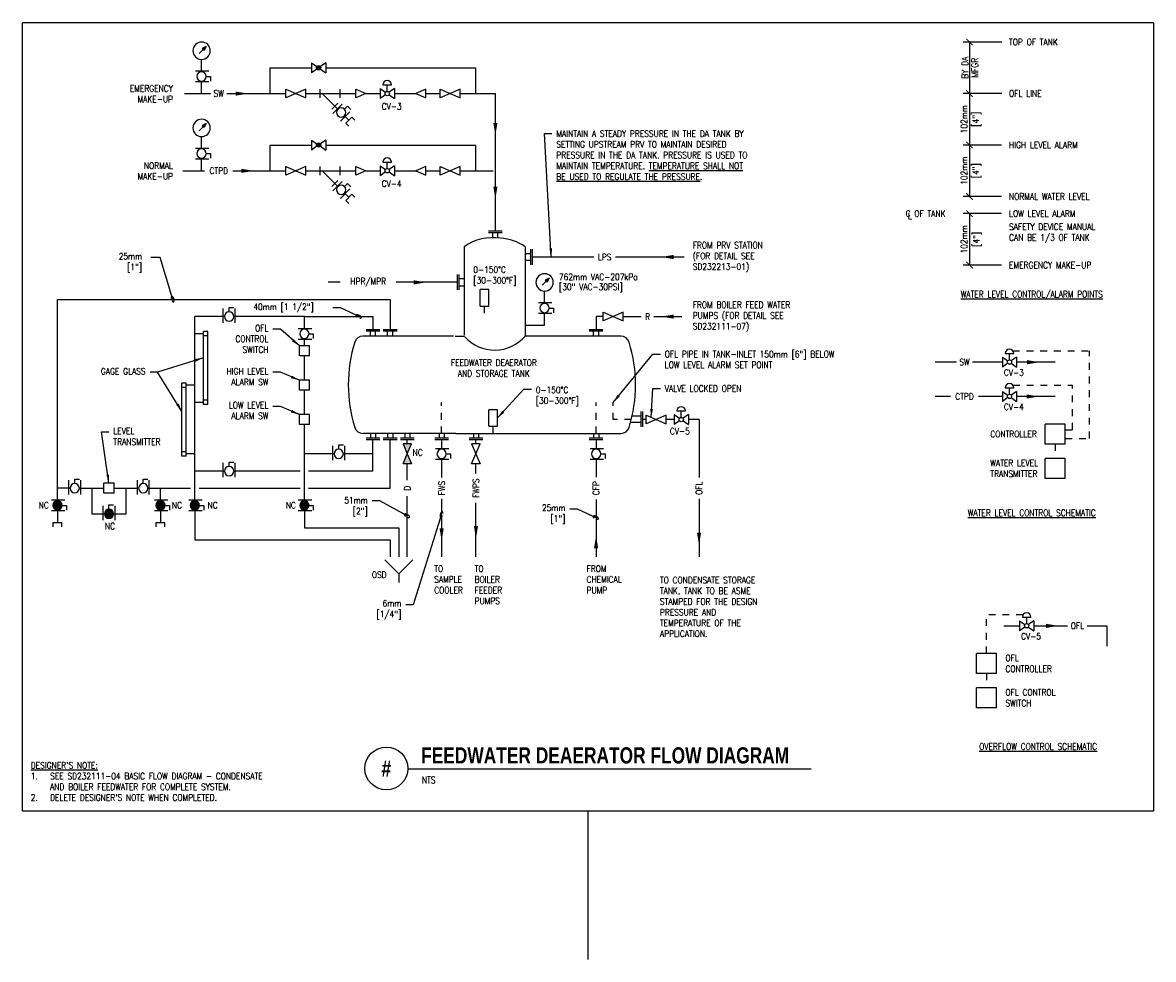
# Model space of a CAD drawing. Header units: inches. Extents: x 3 to 51.9, y 6.1 to 29.1.
# Tile 1 of 2: x 21 to 37.5, y 15.3 to 28.9. Entities that reach past the tile are written whole.
import ezdxf
from ezdxf.enums import TextEntityAlignment as Align

# ---------------------------------------------------------------- set-up
doc = ezdxf.new("R2010")
doc.units = ezdxf.units.IN
doc.header["$LTSCALE"] = 0.375
doc.header["$MEASUREMENT"] = 0
doc.header["$PDSIZE"] = 1
doc.linetypes.add('HIDDEN2', pattern=[0.1875, 0.125, -0.0625])
doc.layers.get('0').update_dxf_attribs({"linetype": 'CONTINUOUS'})
doc.layers.get('DEFPOINTS').update_dxf_attribs({"color": 242, "linetype": 'CONTINUOUS'})
doc.layers.add('G-ANNO-NPLT', color=7, linetype='CONTINUOUS', plot=False)
for name, color, linetype in [('M-DETL-DIMS', 1, 'CONTINUOUS'), ('M-DETL-HEVY', 5, 'CONTINUOUS'), ('M-DETL-MEDM', 4, 'CONTINUOUS'), ('M-DETL-TEXT', 2, 'CONTINUOUS'), ('M-DETL-THIN', 2, 'CONTINUOUS')]:
    doc.layers.add(name, color=color, linetype=linetype)
doc.styles.add('BOLD', font='bold.shx', dxfattribs={"width": 0.9})
doc.styles.add('Romans', font='romans.shx', dxfattribs={"width": 0.85})
doc.dimstyles.new('VA-Dims', dxfattribs={"dimtxt": 0.09375, "dimasz": 0.09375, "dimexe": 0.09375, "dimexo": 0.03125, "dimgap": 0.02, "dimtad": 1, "dimdec": 5, "dimzin": 0, "dimdsep": 46, "dimlunit": 4, "dimtxsty": 'Romans', "dimblk": 'ARCHTICK', "dimcen": 0.09375, "dimclrd": 256, "dimclre": 256, "dimclrt": 256, "dimadec": 0, "dimazin": 0, "dimtfac": 1, "dimtdec": 5, "dimtofl": 0, "dimtmove": 0, "dimatfit": 3, "dimfxl": 1, "dimfrac": 2, "dimtolj": 1, "dimtzin": 0, "dimlwd": -1, "dimlwe": -1, "dimarcsym": 0})
doc.dimstyles.new('VA-Lead', dxfattribs={"dimtxt": 0.09375, "dimasz": 0.125, "dimexe": 0.125, "dimexo": 0.03125, "dimgap": 0.02, "dimtad": 1, "dimdec": 5, "dimzin": 0, "dimdsep": 46, "dimlunit": 4, "dimtxsty": 'Romans', "dimcen": 0.125, "dimclrd": 256, "dimclre": 256, "dimclrt": 256, "dimadec": 0, "dimazin": 0, "dimtfac": 1, "dimtdec": 5, "dimtofl": 0, "dimtmove": 0, "dimatfit": 3, "dimfxl": 1, "dimfrac": 2, "dimtolj": 1, "dimtzin": 0, "dimlwd": -1, "dimlwe": -1, "dimarcsym": 0})
doc.dimstyles.new('VA-Loop', dxfattribs={"dimtxt": 0.09375, "dimasz": 0.125, "dimexe": 0.125, "dimexo": 0.03125, "dimgap": 0.02, "dimtad": 1, "dimdec": 5, "dimzin": 0, "dimdsep": 46, "dimlunit": 4, "dimtxsty": 'Romans', "dimcen": 0.125, "dimclrd": 256, "dimclre": 256, "dimclrt": 256, "dimadec": 0, "dimazin": 0, "dimtfac": 1, "dimtdec": 5, "dimtofl": 0, "dimtmove": 0, "dimatfit": 3, "dimldrblk": 'dimloop1', "dimfxl": 1, "dimfrac": 2, "dimtolj": 1, "dimtzin": 0, "dimlwd": -1, "dimlwe": -1, "dimarcsym": 0})

# ---------------------------------------------------------------- blocks, each defined once
blk = doc.blocks.new('_ArchTick')
at = {"color": 0, "linetype": 'ByBlock', "const_width": 0.15}
blk.add_lwpolyline([(-0.5, -0.5), (0.5, 0.5)], dxfattribs=at)
blk = doc.blocks.new('*D20')
at = {"layer": 'DEFPOINTS', "color": 0, "linetype": 'ByBlock', "transparency": 16777216}
for p in [(35.335, 28.654), (34.835, 27.904), (35.335, 27.904)]:
    blk.add_point(p, dxfattribs=at)
at = {"layer": 'M-DETL-DIMS', "linetype": 'ByBlock', "transparency": 16777216}
for p, q in [((35.304, 28.654), (34.741, 28.654)), ((34.835, 28.654), (34.835, 27.904)), ((35.304, 27.904), (34.741, 27.904))]:
    blk.add_line(p, q, dxfattribs=at)
at = {"layer": 'M-DETL-DIMS', "linetype": 'ByBlock', "transparency": 16777216, "xscale": 0.09375, "yscale": 0.09375, "zscale": 0.09375}
for p, rotation in [((34.835, 28.654), 90), ((34.835, 27.904), 270)]:
    blk.add_blockref('_ArchTick', p, dxfattribs=dict(at, rotation=rotation))
at = {"layer": 'M-DETL-DIMS', "linetype": 'ByBlock', "transparency": 16777216, "insert": (34.768, 28.279), "char_height": 0.0938, "attachment_point": 5, "rotation": 90, "style": 'Romans'}
blk.add_mtext('\\A1;BY DA', dxfattribs=at)
blk = doc.blocks.new('dimloop1')
blk.add_line((-0.38, 0), (-1, 0))
blk.add_lwpolyline([(0.15, -0.12, 0.038212), (0.21, -0.1, 0.102096), (0.28, -0.05, 0.184921), (0.3, 0, 0.184921), (0.28, 0.05, 0.102096), (0.21, 0.1, 0.060952), (0.12, 0.13, 0.047258), (-0.01, 0.14), (-0.08, 0.14, 0.047258), (-0.2, 0.13, 0.060952), (-0.29, 0.1, 0.102096), (-0.36, 0.05, 0.184921), (-0.38, 0, 0.184921), (-0.36, -0.05, 0.102096), (-0.29, -0.1, 0.060952), (-0.2, -0.13, 0.011023), (-0.17, -0.13, 0.047258)], format="xyb")

msp = doc.modelspace()

# ---------------------------------------------------------------- hatches: boundary and pattern name
at = {"layer": 'M-DETL-MEDM', "linetype": 'ByBlock'}
for points in [[(25.384254, 28.278893, 1), (25.321754, 28.278893, 1)], [(25.384254, 27.153893, 1), (25.321754, 27.153893, 1)], [(21.548827, 21.971834, 1), (21.548827, 21.835953, 1)], [(23.048827, 21.971834, 1), (23.048827, 21.835953, 1)], [(23.548827, 21.971834, 1), (23.548827, 21.835953, 1)], [(25.144814, 21.971834, 1), (25.144814, 21.835953, 1)], [(22.230886, 21.778893, 1), (22.366767, 21.778893, 1)]]:
    msp.add_hatch(color=256, dxfattribs=at).paths.add_polyline_path(points)
h = msp.add_hatch(color=256, dxfattribs=at)
h.paths.add_polyline_path([(26.707314, 22.79987), (26.582314, 22.79987), (26.644814, 22.653893)])
h.paths.add_polyline_path([(26.644814, 22.653893), (26.582314, 22.507917), (26.707314, 22.507917)])

# ---------------------------------------------------------------- linework, layer by layer
at = {"layer": 'G-ANNO-NPLT', "color": 1}
msp.add_line((29.277178, 17.448375), (29.277178, 15.289042), dxfattribs=at)
msp.add_lwpolyline([(21.040327, 28.937074), (37.51403, 28.937074), (37.514029, 17.448375), (21.040327, 17.448375)], close=True, dxfattribs=at)
at = {"layer": 'M-DETL-DIMS', "linetype": 'ByBlock'}
for p, q in [((35.303513, 27.903893), (34.741013, 27.903893)), ((34.834763, 27.903893), (34.834763, 27.153893)), ((35.303513, 27.153893), (34.741013, 27.153893)), ((35.303513, 27.153893), (34.741013, 27.153893)), ((34.834763, 27.153893), (34.834763, 26.403893)), ((35.303513, 26.403893), (34.741013, 26.403893)), ((35.303513, 26.153893), (34.741013, 26.153893)), ((34.834763, 26.153893), (34.834763, 25.403893)), ((35.303513, 25.403893), (34.741013, 25.403893))]:
    msp.add_line(p, q, dxfattribs=at)
at = {"layer": 'M-DETL-HEVY'}
for p, q in [((28.028463, 25.897246), (27.827458, 25.897246)), ((28.028463, 25.873913), (27.827458, 25.873913)), ((27.889958, 25.803497), (27.889958, 25.873913)), ((27.965963, 25.799418), (27.965963, 25.873913)), ((27.471922, 25.672106), (27.471922, 24.38367)), ((28.363171, 25.672106), (28.363171, 24.428858)), ((28.364247, 25.571588), (28.441192, 25.571588)), ((28.441192, 25.634088), (28.441192, 25.410405)), ((28.464525, 25.634088), (28.464525, 25.410405)), ((28.441192, 25.472905), (28.363171, 25.472905)), ((27.370568, 25.265735), (27.370568, 25.042052)), ((27.393901, 25.265735), (27.393901, 25.042052)), ((27.470846, 25.203235), (27.393901, 25.203235)), ((27.393901, 25.104552), (27.471922, 25.104552)), ((26.245317, 24.463543), (26.044312, 24.463543)), ((26.245317, 24.440209), (26.044312, 24.440209)), ((26.106812, 24.369711), (26.106812, 24.440209)), ((26.182817, 24.369711), (26.182817, 24.440209)), ((26.495317, 24.463543), (26.294312, 24.463543)), ((26.495317, 24.440209), (26.294312, 24.440209)), ((26.356812, 24.369711), (26.356812, 24.440209)), ((26.432817, 24.369711), (26.432817, 24.440209)), ((28.363171, 24.428858), (28.363171, 24.369711)), ((29.495317, 24.463543), (29.294312, 24.463543)), ((29.495317, 24.440209), (29.294312, 24.440209)), ((29.356812, 24.369711), (29.356812, 24.440209)), ((29.432817, 24.369711), (29.432817, 24.440209)), ((27.316878, 24.369711), (25.998777, 24.369711)), ((27.343032, 24.369711), (27.478648, 24.369711)), ((28.60092, 24.369711), (28.363171, 24.369711)), ((29.756677, 24.369711), (28.60092, 24.369711)), ((30.046752, 23.272382), (30.046752, 23.048699)), ((30.070086, 23.272382), (30.070086, 23.048699)), ((30.046752, 23.111199), (29.896822, 23.111199)), ((29.921128, 23.209882), (30.046752, 23.209882)), ((27.349696, 22.951992), (25.998777, 22.951992)), ((26.106812, 22.951992), (26.106812, 22.881493)), ((26.182817, 22.951992), (26.182817, 22.881493)), ((26.356812, 22.951992), (26.356812, 22.881493)), ((26.432817, 22.951992), (26.432817, 22.881493)), ((26.606812, 22.951992), (26.606812, 22.881493)), ((26.682817, 22.951992), (26.682817, 22.881493)), ((27.106812, 22.951992), (27.106812, 22.881493)), ((27.182817, 22.951992), (27.182817, 22.881493)), ((27.349696, 22.951992), (29.756677, 22.951992)), ((27.606812, 22.951992), (27.606812, 22.881493)), ((27.682817, 22.951992), (27.682817, 22.881493)), ((29.356812, 22.951992), (29.356812, 22.881493)), ((29.432817, 22.951992), (29.432817, 22.881493)), ((26.245317, 22.881493), (26.044312, 22.881493)), ((26.245317, 22.85816), (26.044312, 22.85816)), ((26.495317, 22.881493), (26.294312, 22.881493)), ((26.495317, 22.85816), (26.294312, 22.85816)), ((26.745317, 22.881493), (26.544312, 22.881493)), ((26.745317, 22.85816), (26.544312, 22.85816)), ((27.245317, 22.881493), (27.044312, 22.881493)), ((27.245317, 22.85816), (27.044312, 22.85816)), ((27.745317, 22.881493), (27.544312, 22.881493)), ((27.745317, 22.85816), (27.544312, 22.85816)), ((29.495317, 22.881493), (29.294312, 22.881493)), ((29.495317, 22.85816), (29.294312, 22.85816))]:
    msp.add_line(p, q, dxfattribs=at)
for centre, radius, start, end in [((27.88901, 25.075812), 0.727687, 80.9159889, 124.9715389), ((27.965252, 25.091828), 0.703605, 55.5599778, 86.8513222), ((27.877727, 23.660851), 2.092573, 162.7380445, 197.2619555), ((25.998777, 24.244711), 0.125, 90, 162.7380445), ((27.917547, 24.757629), 0.590815, 222.4555444, 318.9601556), ((29.756677, 24.244711), 0.125, 17.2619555, 90), ((27.877727, 23.660851), 2.092573, 342.7380445, 17.2619555), ((25.998777, 23.076992), 0.125, 197.2619555, 270), ((29.756677, 23.076992), 0.125, 270, 342.7380445)]:
    msp.add_arc(centre, radius, start, end, dxfattribs=at)
at = {"layer": 'M-DETL-MEDM'}
for p, q in [((25.248837, 28.35181), (25.327403, 28.296814)), ((25.248837, 28.35181), (25.248837, 28.205977)), ((25.457171, 28.35181), (25.378605, 28.296814)), ((25.457171, 28.35181), (25.457171, 28.205977)), ((25.327403, 28.260973), (25.248837, 28.205977)), ((25.378605, 28.260973), (25.457171, 28.205977)), ((26.290504, 28.028893), (26.415504, 28.028893)), ((26.353004, 27.935143), (26.353004, 28.028893)), ((24.873837, 27.841393), (24.873837, 27.966393)), ((24.873837, 27.966393), (25.019814, 27.903893)), ((25.019814, 27.903893), (24.873837, 27.841393)), ((25.165791, 27.966393), (25.019814, 27.903893)), ((25.019814, 27.903893), (25.165791, 27.841393)), ((25.165791, 27.841393), (25.165791, 27.966393)), ((25.373837, 27.841393), (25.373837, 27.966393)), ((25.665791, 27.841393), (25.665791, 27.966393)), ((25.894814, 27.841393), (25.894814, 27.966393)), ((25.894814, 27.966393), (26.040791, 27.903893)), ((26.040791, 27.903893), (25.894814, 27.841393)), ((26.248837, 27.97681), (26.327403, 27.921814)), ((26.248837, 27.97681), (26.248837, 27.830977)), ((26.327403, 27.885973), (26.248837, 27.830977)), ((26.457171, 27.97681), (26.378605, 27.921814)), ((26.378605, 27.885973), (26.457171, 27.830977)), ((26.457171, 27.97681), (26.457171, 27.830977)), ((26.915791, 27.966393), (26.769814, 27.903893)), ((26.769814, 27.903893), (26.915791, 27.841393)), ((26.915791, 27.841393), (26.915791, 27.966393)), ((27.123837, 27.841393), (27.123837, 27.966393)), ((27.123837, 27.966393), (27.269814, 27.903893)), ((27.269814, 27.903893), (27.123837, 27.841393)), ((27.415791, 27.966393), (27.269814, 27.903893)), ((27.269814, 27.903893), (27.415791, 27.841393)), ((27.415791, 27.841393), (27.415791, 27.966393)), ((25.83635, 27.561019), (25.747962, 27.472631)), ((25.83635, 27.561019), (25.880545, 27.516825)), ((25.747962, 27.472631), (25.792156, 27.428436)), ((25.248837, 27.22681), (25.327403, 27.171814)), ((25.248837, 27.22681), (25.248837, 27.080977)), ((25.457171, 27.22681), (25.378605, 27.171814)), ((25.457171, 27.22681), (25.457171, 27.080977)), ((25.327403, 27.135973), (25.248837, 27.080977)), ((25.378605, 27.135973), (25.457171, 27.080977)), ((26.290504, 26.903893), (26.415504, 26.903893)), ((26.353004, 26.810143), (26.353004, 26.903893)), ((24.873837, 26.716393), (24.873837, 26.841393)), ((24.873837, 26.841393), (25.019814, 26.778893)), ((25.019814, 26.778893), (24.873837, 26.716393)), ((25.165791, 26.841393), (25.019814, 26.778893)), ((25.019814, 26.778893), (25.165791, 26.716393)), ((25.165791, 26.716393), (25.165791, 26.841393)), ((25.373837, 26.716393), (25.373837, 26.841393)), ((25.665791, 26.716393), (25.665791, 26.841393)), ((25.894814, 26.716393), (25.894814, 26.841393)), ((25.894814, 26.841393), (26.040791, 26.778893)), ((26.040791, 26.778893), (25.894814, 26.716393)), ((26.248837, 26.85181), (26.327403, 26.796814)), ((26.248837, 26.85181), (26.248837, 26.705977)), ((26.327403, 26.760973), (26.248837, 26.705977)), ((26.457171, 26.85181), (26.378605, 26.796814)), ((26.378605, 26.760973), (26.457171, 26.705977)), ((26.457171, 26.85181), (26.457171, 26.705977)), ((26.915791, 26.841393), (26.769814, 26.778893)), ((26.769814, 26.778893), (26.915791, 26.716393)), ((26.915791, 26.716393), (26.915791, 26.841393)), ((27.123837, 26.716393), (27.123837, 26.841393)), ((27.123837, 26.841393), (27.269814, 26.778893)), ((27.269814, 26.778893), (27.123837, 26.716393)), ((27.415791, 26.841393), (27.269814, 26.778893)), ((27.269814, 26.778893), (27.415791, 26.716393)), ((27.415791, 26.716393), (27.415791, 26.841393)), ((25.83635, 26.436019), (25.747962, 26.347631)), ((25.83635, 26.436019), (25.880545, 26.391825)), ((25.747962, 26.347631), (25.792156, 26.303436)), ((27.707271, 24.80646), (27.707271, 25.047057)), ((27.832271, 25.047057), (27.707271, 25.047057)), ((27.832271, 24.80646), (27.832271, 25.047057)), ((23.963902, 24.563379), (23.963902, 24.772433)), ((24.136351, 24.563379), (24.136351, 24.772433)), ((27.707271, 24.80646), (27.832271, 24.80646)), ((28.712755, 24.778893), (28.775255, 24.778893)), ((28.775255, 24.778893), (28.775255, 24.710953)), ((29.498837, 24.591393), (29.498837, 24.716393)), ((29.498837, 24.716393), (29.644814, 24.653893)), ((29.790791, 24.716393), (29.644814, 24.653893)), ((29.790791, 24.591393), (29.790791, 24.716393)), ((29.644814, 24.653893), (29.498837, 24.591393)), ((29.644814, 24.653893), (29.790791, 24.591393)), ((25.217803, 24.226882), (25.071826, 24.226882)), ((25.071826, 24.080905), (25.071826, 24.226882)), ((25.217803, 24.080905), (25.217803, 24.226882)), ((25.217803, 24.080905), (25.071826, 24.080905)), ((35.313786, 24.064001), (35.392352, 24.009005)), ((35.313786, 24.064001), (35.313786, 23.918168)), ((35.355453, 24.116085), (35.480453, 24.116085)), ((35.417953, 24.022335), (35.417953, 24.116085)), ((35.522119, 24.064001), (35.443554, 24.009005)), ((35.522119, 24.064001), (35.522119, 23.918168)), ((35.392352, 23.973164), (35.313786, 23.918168)), ((35.443554, 23.973164), (35.522119, 23.918168)), ((25.217803, 23.726882), (25.071826, 23.726882)), ((25.071826, 23.580905), (25.071826, 23.726882)), ((25.217803, 23.580905), (25.217803, 23.726882)), ((25.217803, 23.580905), (25.071826, 23.580905)), ((35.313786, 23.564001), (35.392352, 23.509005)), ((35.313786, 23.564001), (35.313786, 23.418168)), ((35.355453, 23.616085), (35.480453, 23.616085)), ((35.417953, 23.522335), (35.417953, 23.616085)), ((35.522119, 23.564001), (35.443554, 23.509005)), ((35.522119, 23.564001), (35.522119, 23.418168)), ((35.392352, 23.473164), (35.313786, 23.418168)), ((35.443554, 23.473164), (35.522119, 23.418168)), ((27.833493, 23.05646), (27.833493, 23.297057)), ((27.958493, 23.297057), (27.833493, 23.297057)), ((27.958493, 23.05646), (27.958493, 23.297057)), ((30.57365, 23.278893), (30.69865, 23.278893)), ((30.63615, 23.185143), (30.63615, 23.278893)), ((25.217803, 23.226882), (25.071826, 23.226882)), ((25.071826, 23.080905), (25.071826, 23.226882)), ((25.217803, 23.080905), (25.071826, 23.080905)), ((25.217803, 23.080905), (25.217803, 23.226882)), ((30.123837, 23.153893), (30.070086, 23.153893)), ((30.123837, 23.091393), (30.123837, 23.216393)), ((30.123837, 23.216393), (30.269814, 23.153893)), ((30.269814, 23.153893), (30.123837, 23.091393)), ((30.415791, 23.216393), (30.269814, 23.153893)), ((30.269814, 23.153893), (30.415791, 23.091393)), ((30.415791, 23.091393), (30.415791, 23.216393)), ((30.531983, 23.22681), (30.610549, 23.171814)), ((30.531983, 23.22681), (30.531983, 23.080977)), ((30.610549, 23.135973), (30.531983, 23.080977)), ((30.740317, 23.22681), (30.661751, 23.171814)), ((30.661751, 23.135973), (30.740317, 23.080977)), ((30.740317, 23.22681), (30.740317, 23.080977)), ((36.23074, 23.08835), (35.938786, 23.08835)), ((35.938786, 22.796396), (35.938786, 23.08835)), ((36.23074, 22.796396), (36.23074, 23.08835)), ((27.833493, 23.05646), (27.958493, 23.05646)), ((25.55989, 22.563379), (25.55989, 22.772433)), ((25.644814, 22.721834), (25.644814, 22.784334)), ((25.644814, 22.784334), (25.712755, 22.784334)), ((25.732339, 22.563379), (25.732339, 22.772433)), ((26.707314, 22.79987), (26.582314, 22.79987)), ((26.582314, 22.79987), (26.644814, 22.653893)), ((26.644814, 22.653893), (26.707314, 22.79987)), ((27.707314, 22.79987), (27.582314, 22.79987)), ((27.582314, 22.79987), (27.644814, 22.653893)), ((27.644814, 22.653893), (27.707314, 22.79987)), ((36.23074, 22.796396), (35.938786, 22.796396)), ((26.582314, 22.507917), (26.644814, 22.653893)), ((26.644814, 22.653893), (26.707314, 22.507917)), ((27.212755, 22.653893), (27.275255, 22.653893)), ((27.275255, 22.653893), (27.275255, 22.585953)), ((27.582314, 22.507917), (27.644814, 22.653893)), ((27.644814, 22.653893), (27.707314, 22.507917)), ((29.462755, 22.653893), (29.525255, 22.653893)), ((29.525255, 22.653893), (29.525255, 22.585953)), ((36.23074, 22.58835), (35.938786, 22.58835)), ((35.938786, 22.296396), (35.938786, 22.58835)), ((36.23074, 22.296396), (36.23074, 22.58835)), ((23.963902, 22.313379), (23.963902, 22.522433)), ((24.048827, 22.471834), (24.048827, 22.534334)), ((24.048827, 22.534334), (24.116767, 22.534334)), ((24.136351, 22.313379), (24.136351, 22.522433)), ((26.707314, 22.507917), (26.582314, 22.507917)), ((27.707314, 22.507917), (27.582314, 22.507917)), ((21.713902, 22.063379), (21.713902, 22.272433)), ((21.798827, 22.221834), (21.798827, 22.284334)), ((21.798827, 22.284334), (21.866767, 22.284334)), ((21.886351, 22.063379), (21.886351, 22.272433)), ((22.713902, 22.063379), (22.713902, 22.272433)), ((22.798827, 22.221834), (22.798827, 22.284334)), ((22.798827, 22.284334), (22.866767, 22.284334)), ((22.886351, 22.063379), (22.886351, 22.272433)), ((36.23074, 22.296396), (35.938786, 22.296396)), ((22.371815, 22.226882), (22.225838, 22.226882)), ((22.225838, 22.080905), (22.225838, 22.226882)), ((22.371815, 22.080905), (22.225838, 22.080905)), ((22.371815, 22.080905), (22.371815, 22.226882)), ((21.548827, 21.835953), (21.548827, 21.653893)), ((21.616767, 21.903893), (21.679267, 21.903893)), ((21.679267, 21.903893), (21.679267, 21.835953)), ((22.213902, 21.688379), (22.213902, 21.897433)), ((22.298827, 21.846834), (22.298827, 21.909334)), ((22.298827, 21.909334), (22.366767, 21.909334)), ((22.386351, 21.688379), (22.386351, 21.897433)), ((23.116767, 21.903893), (23.179267, 21.903893)), ((23.179267, 21.903893), (23.179267, 21.835953)), ((23.616767, 21.903893), (23.679267, 21.903893)), ((23.679267, 21.903893), (23.679267, 21.835953)), ((25.212755, 21.903893), (25.275255, 21.903893)), ((25.275255, 21.903893), (25.275255, 21.835953)), ((21.486327, 21.653893), (21.611327, 21.653893)), ((21.486327, 21.591393), (21.486327, 21.653893)), ((21.611327, 21.591393), (21.611327, 21.653893)), ((22.986327, 21.653893), (23.111327, 21.653893)), ((22.986327, 21.591393), (22.986327, 21.653893)), ((23.111327, 21.591393), (23.111327, 21.653893)), ((26.519814, 20.903893), (26.315258, 21.10845)), ((26.519814, 20.903893), (26.724371, 21.10845)), ((26.519814, 20.903893), (26.519814, 20.778893)), ((35.605453, 20.274398), (35.730453, 20.274398)), ((35.667953, 20.180648), (35.667953, 20.274398)), ((35.563786, 20.222315), (35.642352, 20.167319)), ((35.563786, 20.222315), (35.563786, 20.076481)), ((35.642352, 20.131477), (35.563786, 20.076481)), ((35.772119, 20.222315), (35.693554, 20.167319)), ((35.693554, 20.131477), (35.772119, 20.076481)), ((35.772119, 20.222315), (35.772119, 20.076481)), ((35.23074, 19.746663), (34.938786, 19.746663)), ((34.938786, 19.45471), (34.938786, 19.746663)), ((35.23074, 19.45471), (35.23074, 19.746663)), ((35.23074, 19.45471), (34.938786, 19.45471)), ((35.23074, 19.246663), (34.938786, 19.246663)), ((34.938786, 18.95471), (34.938786, 19.246663)), ((35.23074, 18.95471), (35.23074, 19.246663)), ((35.23074, 18.95471), (34.938786, 18.95471))]:
    msp.add_line(p, q, dxfattribs=at)
at = {"layer": 'M-DETL-MEDM', "linetype": 'ByBlock'}
for p, q in [((23.560022, 28.23247), (23.754658, 28.23247)), ((23.560022, 28.077105), (23.754658, 28.077105)), ((23.716001, 28.153893), (23.778501, 28.153893)), ((23.778501, 28.153893), (23.778501, 28.085953)), ((25.373837, 27.903893), (25.665791, 27.903893)), ((25.405087, 27.903893), (25.589433, 27.719548)), ((25.545239, 27.675354), (25.633627, 27.763742)), ((25.560031, 27.611322), (25.697659, 27.74895)), ((25.729647, 27.675417), (25.773841, 27.719611)), ((25.773841, 27.719611), (25.821882, 27.67157)), ((25.669891, 27.501462), (25.807519, 27.63909)), ((23.560022, 27.10747), (23.754658, 27.10747)), ((23.716001, 27.028893), (23.778501, 27.028893)), ((23.778501, 27.028893), (23.778501, 26.960953)), ((23.560022, 26.952105), (23.754658, 26.952105)), ((25.373837, 26.778893), (25.665791, 26.778893)), ((25.405087, 26.778893), (25.589433, 26.594548)), ((25.545239, 26.550354), (25.633627, 26.638742)), ((25.560031, 26.486322), (25.697659, 26.62395)), ((25.729647, 26.550417), (25.773841, 26.594611)), ((25.773841, 26.594611), (25.821882, 26.54657)), ((25.669891, 26.376462), (25.807519, 26.51409)), ((24.048827, 24.721834), (24.048827, 24.784334)), ((24.048827, 24.784334), (24.116767, 24.784334)), ((28.556776, 24.85747), (28.751412, 24.85747)), ((28.556776, 24.702105), (28.751412, 24.702105)), ((23.736327, 24.435143), (23.673827, 24.435143)), ((23.673827, 23.372643), (23.673827, 24.435143)), ((23.736327, 23.372643), (23.736327, 24.435143)), ((25.056776, 24.48247), (25.251412, 24.48247)), ((25.212755, 24.403893), (25.275255, 24.403893)), ((25.275255, 24.403893), (25.275255, 24.335953)), ((23.736327, 24.372643), (23.673827, 24.372643)), ((25.056776, 24.327105), (25.251412, 24.327105)), ((23.423827, 23.685143), (23.361327, 23.685143)), ((23.361327, 22.622643), (23.361327, 23.685143)), ((23.423827, 23.622643), (23.361327, 23.622643)), ((23.423827, 22.622643), (23.423827, 23.685143)), ((23.736327, 23.435143), (23.673827, 23.435143)), ((23.736327, 23.372643), (23.673827, 23.372643)), ((23.423827, 22.685143), (23.361327, 22.685143)), ((23.423827, 22.622643), (23.361327, 22.622643)), ((27.056776, 22.73247), (27.251412, 22.73247)), ((27.056776, 22.577105), (27.251412, 22.577105)), ((29.306776, 22.73247), (29.501412, 22.73247)), ((29.306776, 22.577105), (29.501412, 22.577105)), ((21.460788, 21.98247), (21.655424, 21.98247)), ((22.960788, 21.98247), (23.155424, 21.98247)), ((23.460788, 21.98247), (23.655424, 21.98247)), ((25.056776, 21.98247), (25.251412, 21.98247)), ((21.460788, 21.827105), (21.655424, 21.827105)), ((22.960788, 21.827105), (23.155424, 21.827105)), ((23.460788, 21.827105), (23.655424, 21.827105)), ((25.056776, 21.827105), (25.251412, 21.827105))]:
    msp.add_line(p, q, dxfattribs=at)
at = {"layer": 'M-DETL-MEDM'}
for centre in [(25.353004, 28.278893), (26.353004, 27.903893), (25.353004, 27.153893), (26.353004, 26.778893), (35.417953, 23.991085), (35.417953, 23.491085), (30.63615, 23.153893), (35.667953, 20.149398)]:
    msp.add_circle(centre, 0.03125, dxfattribs=at)
at = {"layer": 'M-DETL-MEDM', "linetype": 'ByBlock'}
for centre, radius, start, end in [((23.64806, 28.527705), 0.126189, 0, 180), ((23.64806, 28.527705), 0.126189, 180, 0), ((23.521871, 28.527705), 0, 0, 0), ((23.64806, 28.153893), 0.06794, 90, 270), ((23.64806, 28.153893), 0.06794, 270, 90), ((25.681606, 27.627375), 0.06794, 315, 135), ((23.64806, 27.402705), 0.126189, 0, 180), ((25.681606, 27.627375), 0.06794, 135, 315), ((23.64806, 27.402705), 0.126189, 180, 0), ((23.521871, 27.402705), 0, 0, 0), ((23.64806, 27.028893), 0.06794, 90, 270), ((23.64806, 27.028893), 0.06794, 270, 90), ((25.681606, 26.502375), 0.06794, 135, 315), ((25.681606, 26.502375), 0.06794, 315, 135), ((28.644814, 25.152705), 0.126189, 0, 180), ((28.644814, 25.152705), 0.126189, 180, 0), ((28.518625, 25.152705), 0, 0, 0), ((24.048827, 24.653893), 0.06794, 0, 180), ((24.048827, 24.653893), 0.06794, 180, 0), ((25.144814, 24.403893), 0.06794, 90, 270), ((25.144814, 24.403893), 0.06794, 270, 90)]:
    msp.add_arc(centre, radius, start, end, dxfattribs=at)
at = {"layer": 'M-DETL-MEDM'}
for centre, radius, start, end in [((26.353004, 28.028894), 0.0625, 0, 180), ((26.353004, 26.903894), 0.0625, 0, 180), ((28.644814, 24.778893), 0.06794, 90, 270), ((28.644814, 24.778893), 0.06794, 270, 90), ((35.417953, 24.116085), 0.0625, 0, 180), ((35.417953, 23.616085), 0.0625, 0, 180), ((30.63615, 23.278894), 0.0625, 0, 180), ((25.644814, 22.653893), 0.06794, 0, 180), ((25.644814, 22.653893), 0.06794, 180, 0), ((27.144814, 22.653893), 0.06794, 90, 270), ((27.144814, 22.653893), 0.06794, 270, 90), ((29.394814, 22.653893), 0.06794, 90, 270), ((29.394814, 22.653893), 0.06794, 270, 90), ((24.048827, 22.403893), 0.06794, 0, 180), ((24.048827, 22.403893), 0.06794, 180, 0), ((21.798827, 22.153893), 0.06794, 0, 180), ((21.798827, 22.153893), 0.06794, 180, 0), ((22.798827, 22.153893), 0.06794, 0, 180), ((22.798827, 22.153893), 0.06794, 180, 0), ((21.548827, 21.903893), 0.06794, 90, 270), ((21.548827, 21.903893), 0.06794, 270, 90), ((23.048827, 21.903893), 0.06794, 90, 270), ((23.048827, 21.903893), 0.06794, 270, 90), ((23.548827, 21.903893), 0.06794, 90, 270), ((23.548827, 21.903893), 0.06794, 270, 90), ((25.144814, 21.903893), 0.06794, 90, 270), ((25.144814, 21.903893), 0.06794, 270, 90), ((22.298827, 21.778893), 0.06794, 0, 180), ((22.298827, 21.778893), 0.06794, 180, 0), ((35.667953, 20.274398), 0.0625, 0, 180)]:
    msp.add_arc(centre, radius, start, end, dxfattribs=at)
at = {"layer": 'M-DETL-TEXT'}
msp.add_line((26.651867, 18.065415), (32.52745, 18.065415), dxfattribs=at)
msp.add_circle((26.339367, 18.070336), 0.3125, dxfattribs=at)
at = {"layer": 'M-DETL-THIN', "linetype": 'ByBlock'}
for p, q in [((23.715485, 28.591068), (23.610408, 28.485866)), ((23.715485, 28.591068), (23.656736, 28.558836)), ((23.683254, 28.532319), (23.656736, 28.558836)), ((23.69555, 28.571071), (23.662574, 28.552999)), ((23.695488, 28.571071), (23.677416, 28.538156)), ((23.715485, 28.591068), (23.683254, 28.532319)), ((23.64806, 28.221834), (23.64806, 28.401516)), ((24.644814, 27.903893), (24.644814, 28.278893)), ((24.644814, 28.278893), (25.248837, 28.278893)), ((25.457171, 28.278893), (27.644814, 28.278893)), ((27.644814, 27.903893), (27.644814, 28.278893)), ((23.39806, 27.903893), (23.779757, 27.903893)), ((24.016364, 27.903893), (24.644814, 27.903893)), ((24.644814, 27.903893), (24.873837, 27.903893)), ((25.165791, 27.903893), (25.373837, 27.903893)), ((25.665791, 27.903893), (25.894814, 27.903893)), ((26.040791, 27.903893), (26.248837, 27.903893)), ((26.457171, 27.903893), (26.769814, 27.903893)), ((26.915791, 27.903893), (27.123837, 27.903893)), ((27.415791, 27.903893), (27.92796, 27.903893)), ((25.589433, 27.719548), (25.633564, 27.675417)), ((25.792156, 27.516825), (25.729647, 27.579334)), ((23.715485, 27.466068), (23.610408, 27.360866)), ((23.715485, 27.466068), (23.656736, 27.433836)), ((23.683254, 27.407319), (23.656736, 27.433836)), ((23.69555, 27.446071), (23.662574, 27.427999)), ((23.695488, 27.446071), (23.677416, 27.413156)), ((23.715485, 27.466068), (23.683254, 27.407319)), ((23.64806, 27.096834), (23.64806, 27.276516)), ((24.644814, 26.778893), (24.644814, 27.153893)), ((24.644814, 27.153893), (25.248837, 27.153893)), ((25.457171, 27.153893), (27.644814, 27.153893)), ((27.644814, 26.778893), (27.644814, 27.153893)), ((23.373657, 26.778893), (23.69181, 26.778893)), ((24.10431, 26.778893), (24.644814, 26.778893)), ((24.644814, 26.778893), (24.873837, 26.778893)), ((25.165791, 26.778893), (25.373837, 26.778893)), ((25.665791, 26.778893), (25.894814, 26.778893)), ((26.040791, 26.778893), (26.248837, 26.778893)), ((26.457171, 26.778893), (26.769814, 26.778893)), ((26.915791, 26.778893), (27.123837, 26.778893)), ((27.415791, 26.778893), (27.894814, 26.778893)), ((25.589433, 26.594548), (25.633564, 26.550417)), ((25.792156, 26.391825), (25.729647, 26.454334)), ((30.67796, 25.522246), (29.676816, 25.522246)), ((28.712239, 25.216068), (28.607162, 25.110866)), ((28.712239, 25.216068), (28.65349, 25.183836)), ((28.712239, 25.216068), (28.680008, 25.157319)), ((28.680008, 25.157319), (28.65349, 25.183836)), ((28.692304, 25.196071), (28.659328, 25.177999)), ((28.692242, 25.196071), (28.67417, 25.163156)), ((21.548827, 22.153893), (21.548827, 24.903893)), ((21.548827, 24.903893), (26.394814, 24.903893)), ((28.644814, 24.846834), (28.644814, 25.026516)), ((23.548827, 21.971834), (23.548827, 24.653893)), ((25.144814, 24.471834), (25.144814, 24.653893)), ((25.144814, 24.653893), (26.144814, 24.653893)), ((29.790791, 24.653893), (30.051064, 24.653893)), ((30.238564, 24.653893), (30.644814, 24.653893)), ((23.673827, 24.403893), (23.548827, 24.403893)), ((28.363171, 24.528893), (28.644814, 24.528893)), ((25.144814, 24.226882), (25.144814, 24.335953)), ((25.144814, 23.726882), (25.144814, 24.080905)), ((23.548827, 23.653893), (23.423827, 23.653893)), ((25.144814, 23.226882), (25.144814, 23.580905)), ((23.673827, 23.403893), (23.548827, 23.403893)), ((25.144814, 21.971834), (25.144814, 23.080905)), ((27.896036, 22.951992), (27.896036, 23.05646)), ((26.144814, 22.403893), (26.144814, 22.85816)), ((26.394814, 22.153893), (26.394814, 22.85816)), ((26.644814, 22.79987), (26.644814, 22.85816)), ((27.144814, 22.85816), (27.144814, 22.721834)), ((27.644814, 22.79987), (27.644814, 22.85816)), ((29.394814, 22.85816), (29.394814, 22.721834)), ((23.548827, 22.653893), (23.423827, 22.653893)), ((25.576874, 22.653893), (25.144814, 22.653893)), ((26.144814, 22.653893), (25.712755, 22.653893)), ((27.144814, 22.585953), (27.144814, 22.310143)), ((29.394814, 22.585953), (29.394814, 22.313953)), ((26.644814, 22.272197), (26.644814, 22.507917)), ((27.644814, 22.367024), (27.644814, 22.507917)), ((23.980886, 22.403893), (23.548827, 22.403893)), ((25.082314, 22.403893), (24.116767, 22.403893)), ((26.144814, 22.403893), (25.207314, 22.403893)), ((21.730886, 22.153893), (21.548827, 22.153893)), ((21.548827, 21.971834), (21.548827, 22.153893)), ((21.866767, 22.153893), (22.225838, 22.153893)), ((22.048827, 22.153893), (22.048827, 21.778893)), ((22.371815, 22.153893), (22.730886, 22.153893)), ((22.548827, 21.778893), (22.548827, 22.153893)), ((22.866767, 22.153893), (23.486327, 22.153893)), ((23.048827, 21.971834), (23.048827, 22.153893)), ((23.611327, 22.153893), (25.082314, 22.153893)), ((25.207314, 22.153893), (26.394814, 22.153893)), ((26.644814, 21.153893), (26.644814, 22.03559)), ((27.144814, 21.997643), (27.144814, 21.153893)), ((27.644814, 21.153893), (27.644814, 21.940763)), ((29.394814, 21.988546), (29.394814, 21.153893)), ((22.048827, 21.778893), (22.230886, 21.778893)), ((22.366767, 21.778893), (22.548827, 21.778893)), ((23.048827, 21.835953), (23.048827, 21.653893)), ((23.548827, 21.835953), (23.548827, 21.403893)), ((25.144814, 21.835953), (25.144814, 21.57802)), ((25.144814, 21.57802), (26.519814, 21.57802)), ((26.519814, 21.57802), (26.519814, 21.153893)), ((23.548827, 21.403893), (26.394814, 21.403893)), ((26.394814, 21.403893), (26.394814, 21.153893)), ((36.834763, 20.149398), (36.834763, 19.850687))]:
    msp.add_line(p, q, dxfattribs=at)
at = {"layer": 'M-DETL-THIN'}
for p, q in [((23.64806, 27.903893), (23.64806, 28.085953)), ((27.92796, 25.897246), (27.92796, 27.903893)), ((23.64806, 26.778893), (23.64806, 26.960953)), ((29.364316, 25.522246), (28.464525, 25.522246)), ((25.66869, 25.153893), (25.490459, 25.153893)), ((27.370568, 25.153893), (26.48119, 25.153893)), ((26.394814, 24.903893), (26.394814, 24.463543)), ((27.769814, 24.701992), (27.769814, 24.80646)), ((28.644814, 24.528893), (28.644814, 24.710953)), ((23.980886, 24.653893), (23.548827, 24.653893)), ((25.144814, 24.653893), (24.116767, 24.653893)), ((26.144814, 24.653893), (26.144814, 24.463543)), ((29.394814, 24.653893), (29.394814, 24.463543)), ((29.498837, 24.653893), (29.394814, 24.653893)), ((34.643471, 23.991085), (34.334763, 23.991085)), ((35.313786, 23.991085), (34.880078, 23.991085)), ((36.084763, 23.991085), (35.522119, 23.991085)), ((34.556338, 23.491085), (34.334763, 23.491085)), ((35.313786, 23.491085), (34.967211, 23.491085)), ((36.084763, 23.491085), (35.522119, 23.491085)), ((30.531983, 23.153893), (30.415791, 23.153893)), ((30.894814, 23.153893), (30.740317, 23.153893)), ((30.894814, 23.153893), (30.894814, 22.310143)), ((30.894814, 21.997643), (30.894814, 21.153893)), ((35.334763, 20.149398), (35.563786, 20.149398)), ((35.772119, 20.149398), (36.264448, 20.149398)), ((36.551055, 20.149398), (36.834763, 20.149398))]:
    msp.add_line(p, q, dxfattribs=at)
at = {"layer": 'M-DETL-THIN', "linetype": 'HIDDEN2'}
for p, q in [((35.465903, 24.156172), (36.584763, 24.156172)), ((36.584763, 22.879873), (36.584763, 24.156172)), ((35.467987, 23.653539), (36.334763, 23.653539)), ((36.334763, 23.004873), (36.334763, 23.653539)), ((27.144814, 22.951992), (27.144814, 23.403893)), ((29.394814, 22.951992), (29.394814, 23.403893)), ((29.644814, 23.153893), (29.644814, 23.403893)), ((29.907962, 23.153893), (29.644814, 23.153893)), ((36.23074, 23.004873), (36.334763, 23.004873)), ((36.084763, 22.796396), (36.084763, 22.58835)), ((36.23074, 22.879873), (36.584763, 22.879873)), ((35.084763, 19.746663), (35.084763, 20.308212)), ((35.61539, 20.308212), (35.084763, 20.308212)), ((35.084763, 19.45471), (35.084763, 19.246663))]:
    msp.add_line(p, q, dxfattribs=at)
at = {"layer": 'M-DETL-THIN'}
for points in [[(24.142037, 27.872468), (24.323718, 27.902748), (24.142037, 27.933028)], [(27.95824, 27.474852), (27.92796, 27.293171), (27.89768, 27.474852)], [(24.225732, 26.747468), (24.407413, 26.777748), (24.225732, 26.808028)], [(27.95824, 26.548202), (27.92796, 26.366521), (27.89768, 26.548202)], [(30.524162, 25.491966), (30.342481, 25.522246), (30.524162, 25.552527)], [(26.737327, 25.122468), (26.919008, 25.152748), (26.737327, 25.183028)], [(30.525913, 24.623613), (30.344232, 24.653893), (30.525913, 24.684174)], [(35.672679, 23.959659), (35.85436, 23.98994), (35.672679, 24.02022)], [(35.665808, 23.459659), (35.847489, 23.48994), (35.665808, 23.52022)], [(27.675094, 21.602133), (27.644814, 21.420452), (27.614534, 21.602133)], [(27.175094, 21.569362), (27.144814, 21.387682), (27.114534, 21.569362)], [(29.425094, 21.278723), (29.394814, 21.460404), (29.364534, 21.278723)], [(30.925094, 21.506093), (30.894814, 21.324412), (30.864534, 21.506093)], [(35.951031, 20.117973), (36.132712, 20.148253), (35.951031, 20.178533)]]:
    msp.add_solid(points, dxfattribs=at)

# ---------------------------------------------------------------- block references
at = {"layer": 'M-DETL-DIMS', "linetype": 'ByBlock', "xscale": 0.09375, "yscale": 0.09375, "zscale": 0.09375}
for p, rotation in [((34.834763, 27.903893), 90), ((34.834763, 27.153893), 270), ((34.834763, 27.153893), 90), ((34.834763, 26.403893), 270), ((34.834763, 26.153893), 90), ((34.834763, 25.403893), 270)]:
    msp.add_blockref('_ArchTick', p, dxfattribs=dict(at, rotation=rotation))

# ---------------------------------------------------------------- texts
at = {"layer": 'M-DETL-DIMS', "linetype": 'ByBlock', "char_height": 0.09375, "width": 0.68465291, "rotation": 90, "style": 'Romans'}
for s, insert, attachment_point in [('MFGR', (34.866013, 28.278893), 2), ('102mm', (34.803513, 27.528893), 8), ('102mm', (34.803513, 26.778893), 8), ('102mm', (34.803513, 25.778893), 8)]:
    msp.add_mtext(s, dxfattribs=dict(at, insert=insert, attachment_point=attachment_point))
at = {"layer": 'M-DETL-DIMS', "linetype": 'ByBlock', "char_height": 0.09375, "attachment_point": 5, "rotation": 90, "style": 'Romans'}
for insert in [(34.94087, 27.528893), (34.94087, 26.778893), (34.949114, 25.778893)]:
    msp.add_mtext('\\A1;[4"]', dxfattribs=dict(at, insert=insert))
at = {"layer": 'M-DETL-DIMS', "linetype": 'ByBlock', "char_height": 0.09375, "width": 1.75, "attachment_point": 4, "style": 'Romans'}
for s, insert in [('C OF TANK', (33.904977, 26.153893)), ('L', (33.939281, 26.119638))]:
    msp.add_mtext(s, dxfattribs=dict(at, insert=insert))
at = {"layer": 'M-DETL-TEXT', "width": 0.8}
for s, height, style, p in [('FEEDWATER DEAERATOR FLOW DIAGRAM', 0.23622047, 'BOLD', (26.845533, 18.143508)), ('NTS', 0.0984252, 'Romans', (26.859439, 17.853698))]:
    msp.add_text(s, height=height, dxfattribs=dict(at, style=style)).set_placement(p)
at = {"layer": 'M-DETL-TEXT', "style": 'BOLD', "width": 0.8}
msp.add_text('#', height=0.23622, dxfattribs=at).set_placement((26.339367, 18.070336), align=Align.MIDDLE)
at = {"layer": 'M-DETL-TEXT', "linetype": 'ByBlock', "char_height": 0.09375, "style": 'Romans'}
for s, insert, width, attachment_point in [('TOP OF TANK', (35.411317, 28.653893), 0.85937458, 4), ('\\pxqr;EMERGENCY MAKE-UP', (22.527399, 27.899426), 0.70323319, 4), ('SW', (23.89806, 27.903893), 0.35, 5), ('OFL LINE', (35.411317, 27.903893), 0.57437443, 4), ('CV-3', (26.416782, 27.715996), 0.125, 5), ('MAINTAIN A STEADY PRESSURE IN THE DA TANK BY SETTING UPSTREAM PRV TO MAINTAIN DESIRED PRESSURE IN THE DA TANK. PRESSURE IS USED TO MAINTAIN TEMPERATURE. {\\LTEMPERATURE SHALL NOT BE USED TO REGULATE THE PRESSURE}.', (28.815961, 27.006486), 3.08251625, 4), ('HIGH LEVEL ALARM', (35.411317, 27.153893), 1.18593727, 4), ('\\pxqr;NORMAL MAKE-UP', (22.649877, 26.774426), 0.5807556, 4), ('CTPD', (23.89806, 26.778893), 0.35, 5), ('CV-4', (26.416782, 26.590996), 0.125, 5), ('NORMAL WATER LEVEL', (35.411317, 26.403893), 1.38781233, 4), ('LOW LEVEL ALARM', (35.411317, 26.153893), 1.75, 4), ('SAFETY DEVICE MANUAL\\PCAN BE 1/3 OF TANK', (35.411317, 25.868828), 1.75, 4), ('FROM PRV STATION (FOR DETAIL SEE SD232213-01)', (30.80296, 25.522246), 1.43211862, 4), ('\\pxqr;25mm\\P[1"]', (22.384357, 25.57878), 0.39688744, 1), ('LPS', (29.520566, 25.522246), 0.25, 5), ('0-150%%DC\\P[30-300°F]', (27.606422, 25.243901), 2, 4), ('EMERGENCY MAKE-UP', (35.411317, 25.403893), 1.75, 4), ('HPR/MPR', (26.07494, 25.153893), 0.75, 5), ('762mm VAC-207kPa', (28.854378, 25.232182), 2, 4), ('[30" VAC-30PSI]', (28.854378, 25.0719), 2, 4), ('{\\LWATER LEVEL CONTROL/ALARM POINTS}', (35.741651, 25.027239), 2.50449502, 2), ('40mm [1 1/2"]', (24.401384, 24.843851), 1.09333991, 1), ('R', (30.144814, 24.653893), 0.125, 5), ('FROM BOILER FEED WATER PUMPS (FOR DETAIL SEE SD232111-07)', (30.80296, 24.653893), 1.65502232, 4), ('\\pxqr;OFL CONTROL SWITCH', (24.07098, 24.532545), 0.55093777, 1), ('OFL PIPE IN TANK-INLET 150mm [6"] BELOW LOW LEVEL ALARM SET POINT', (30.394814, 24.153893), 2.75, 1), ('SW', (34.761774, 23.991085), 0.17410714, 5), ('\\pxqr;GAGE GLASS', (22.110126, 23.903893), 0.72262093, 1), ('\\pxqr;HIGH LEVEL \\PALARM SW', (23.899297, 23.903893), 0.72262093, 1), ('FEEDWATER DEAERATOR\\PAND STORAGE TANK', (27.905203, 23.903745), 2.27745178, 5), ('CV-3', (35.481731, 23.838347), 0.125, 5), ('0-150%%DC\\P[30-300°F]', (28.516067, 23.49166), 0.77810564, 4), ('VALVE LOCKED OPEN', (30.394814, 23.653893), 2.75, 1), ('\\pxqr;LOW LEVEL\\PALARM SW', (23.922258, 23.41114), 0.69965901, 1), ('CTPD', (34.761774, 23.491085), 0.34837273, 5), ('CV-4', (35.481731, 23.338347), 0.125, 5), ('LEVEL TRANSMITTER', (22.362369, 23.033148), 0.78837168, 1), ('CV-5', (30.47049, 23.031758), 1, 1), ('CONTROLLER', (35.13841, 22.942373), 0.85075293, 4), ('NC', (26.722915, 22.673514), 0.85075293, 4), ('WATER LEVEL TRANSMITTER', (35.13841, 22.442373), 0.97902313, 4), ('NC', (21.275694, 21.905903), 0.85075293, 4), ('NC', (23.21545, 21.905903), 0.85075293, 4), ('NC', (23.735362, 21.905903), 0.17315535, 4), ('NC', (24.874454, 21.905903), 0.17059741, 4), ('\\pxqr;51mm [2"]', (25.683755, 21.883998), 0.38461262, 4), ('\\pxqr;25mm\\P[1"]', (28.577033, 21.915568), 0.371502, 1), ('{\\LWATER LEVEL CONTROL SCHEMATIC}', (35.741651, 21.841877), 2.24495244, 2), ('NC', (22.239562, 21.600483), 0.85075293, 4), ('OSD', (26.12842, 20.893348), 0.27438745, 4), ('TO \\PSAMPLE \\PCOOLER', (27.036957, 20.824609), 1, 4), ('TO \\PBOILER \\PFEEDER \\PPUMPS', (27.62579, 20.746208), 1, 4), ('FROM \\PCHEMICAL \\PPUMP', (29.256364, 20.824731), 1, 4), ('TO CONDENSATE STORAGE TANK. TANK TO BE ASME STAMPED FOR THE DESIGN PRESSURE AND TEMPERATURE OF THE APPLICATION.', (30.325094, 20.424078), 1.6916025, 4), ('\\pxqr;6mm\\P[1/4"]', (26.160988, 20.522734), 0.39666771, 1), ('OFL', (36.407751, 20.149398), 0.22410714, 5), ('CV-5', (35.731731, 19.99666), 0.125, 5), ('OFL CONTROLLER', (35.358678, 19.600687), 0.85075293, 4), ('OFL CONTROL SWITCH', (35.358678, 19.100687), 0.97902313, 4), ('{\\LOVERFLOW CONTROL SCHEMATIC}', (35.834763, 18.437492), 2.32155511, 2)]:
    msp.add_mtext(s, dxfattribs=dict(at, insert=insert, width=width, attachment_point=attachment_point))
at = {"layer": 'M-DETL-TEXT', "linetype": 'ByBlock', "char_height": 0.09375, "attachment_point": 5, "rotation": 90, "style": 'Romans'}
for s, insert, width in [('FWS', (27.144814, 22.153893), 0.25), ('FWPS', (27.644814, 22.153893), 0.36376088), ('CFP', (29.394814, 22.153893), 0.17410714), ('OFL', (30.894814, 22.153893), 0.25), ('D', (26.644814, 22.153893), 0.17410714)]:
    msp.add_mtext(s, dxfattribs=dict(at, insert=insert, width=width))
at = {"layer": 'M-DETL-TEXT', "color": 1, "linetype": 'ByBlock', "insert": (21.158987, 17.881156), "char_height": 0.09375, "width": 3.897005, "attachment_point": 4, "style": 'Romans'}
msp.add_mtext("{\\LDESIGNER'S NOTE: }\\P\\pxi-3,l3,t3;1.^ISEE SD232111-04 BASIC FLOW DIAGRAM - CONDENSATE AND BOILER FEEDWATER FOR COMPLETE SYSTEM.\\P2.^IDELETE DESIGNER'S NOTE WHEN COMPLETED.", dxfattribs=at)

# ---------------------------------------------------------------- dimensions: what is measured, and where the dimension line sits
at = {"layer": 'M-DETL-DIMS', "linetype": 'ByBlock'}
dim = msp.add_linear_dim(base=(34.834763, 27.903893), p1=(35.334763, 28.653893), p2=(35.334763, 27.903893), angle=90, text='BY DA', dimstyle='VA-Dims', override={"dimpost": '\\X'}, dxfattribs=at)
dim.commit()
dim.dimension.update_dxf_attribs({"geometry": '*D20', "text_midpoint": (34.767888, 28.278893)})

# ---------------------------------------------------------------- leaders
at = {"layer": 'M-DETL-TEXT', "linetype": 'ByBlock'}
for points in [[(28.74167, 25.522246), (28.64162, 27.322765), (28.752225, 27.322765)], [(25.071826, 24.226882), (24.796259, 24.472895), (24.685654, 24.472897)], [(23.673827, 24.054219), (23.007088, 23.844244), (22.896483, 23.844246)], [(29.644814, 23.403893), (30.220473, 24.107018), (30.331078, 24.107018)], [(23.361327, 23.270841), (23.007088, 23.844244), (22.896483, 23.844246)], [(25.071826, 23.726882), (24.796259, 23.844244), (24.685654, 23.844246)], [(27.958493, 23.176759), (28.341726, 23.594338), (28.452331, 23.594338)], [(30.196826, 23.185143), (30.220473, 23.607018), (30.331078, 23.607018)], [(25.071826, 23.226882), (24.796259, 23.344242), (24.685654, 23.344246)], [(22.298827, 22.226882), (22.188027, 22.973498), (22.298633, 22.9735)]]:
    msp.add_leader(points, dimstyle='VA-Lead', dxfattribs=at)
for points in [[(23.227203, 24.903893), (23.04222, 25.515741), (22.909721, 25.515741)], [(25.941003, 24.653893), (25.669065, 24.780811), (25.55846, 24.780811)], [(26.644814, 21.750573), (26.242709, 21.967505), (26.132103, 21.967505)], [(27.144814, 21.775375), (26.731997, 20.456688), (26.621392, 20.456688)], [(29.394814, 21.722604), (29.122876, 21.849522), (29.012271, 21.849522)]]:
    msp.add_leader(points, dimstyle='VA-Loop', override={"dimgap": 0.02, "dimtad": 0}, dxfattribs=at)

doc.saveas('drawing.dxf')
